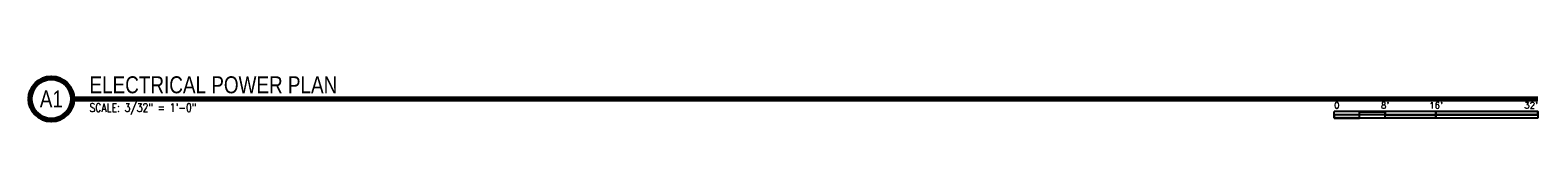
# Model space of a CAD drawing. Header units: inches. Extents: x -183 to 2659, y 476 to 2960.
# Tile 1 of 2: x -183 to 2659, y 476 to 560. Entities that reach past the tile are written whole.
import ezdxf
from ezdxf.enums import TextEntityAlignment as Align

# ---------------------------------------------------------------- set-up
doc = ezdxf.new("R2010")
doc.units = ezdxf.units.IN
doc.header["$MEASUREMENT"] = 0
doc.layers.add('E-ANNO-SYMB', color=2, linetype='Continuous')
doc.layers.add('S-ANNO-SYMB', color=2, linetype='Continuous')
doc.styles.add('Annotative', font='romans.shx', dxfattribs={"width": 0.8, "height": 0.125})
doc.styles.add('Arial', font='romans.shx', dxfattribs={"width": 0.8})
doc.styles.add('TITLES', font='swiss.ttf')

# ---------------------------------------------------------------- blocks, each defined once
blk = doc.blocks.new('*U5')
for points in [[(-2.625, -0.188), (-2.25, -0.188), (-2.25, -0.234), (-2.625, -0.234)], [(-1.5, -0.234), (0, -0.234), (0, -0.187), (-1.5, -0.187)], [(-3, -0.281), (-2.625, -0.281), (-2.625, -0.234), (-3, -0.234)], [(-2.25, -0.235), (-1.5, -0.235), (-1.5, -0.281), (-2.25, -0.281)]]:
    blk.add_hatch(color=256).paths.add_polyline_path(points)
for p, q in [((0, -0.187), (-3, -0.187)), ((-3, -0.281), (-3, -0.187)), ((-2.625, -0.281), (-2.625, -0.188)), ((-2.25, -0.281), (-2.25, -0.188)), ((-1.5, -0.281), (-1.5, -0.188)), ((0, -0.187), (0, -0.281)), ((0, -0.234), (-3, -0.234)), ((0, -0.281), (-3, -0.281))]:
    blk.add_line(p, q)
at = {"flags": 128}
for points in [[(-2.625, -0.188), (-2.25, -0.188), (-2.25, -0.234), (-2.625, -0.234), (-2.625, -0.188)], [(-1.5, -0.234), (0, -0.234), (0, -0.187), (-1.5, -0.187), (-1.5, -0.234)], [(-3, -0.281), (-2.625, -0.281), (-2.625, -0.234), (-3, -0.234), (-3, -0.281)], [(-2.25, -0.235), (-1.5, -0.235), (-1.5, -0.281), (-2.25, -0.281), (-2.25, -0.235)]]:
    blk.add_lwpolyline(points, close=True, dxfattribs=at)
at = {"style": 'Arial'}
blk.add_text('0', height=0.0937, dxfattribs=at).set_placement((-3, -0.094), align=Align.MIDDLE_LEFT)
for s, p in [("8'", (-2.25, -0.094)), ("16'", (-1.5, -0.094))]:
    blk.add_text(s, height=0.0937, dxfattribs=at).set_placement(p, align=Align.MIDDLE_CENTER)
blk.add_text("32'", height=0.0937, dxfattribs=at).set_placement((0, -0.094), align=Align.MIDDLE_RIGHT)
blk = doc.blocks.new('*U8')
at = {"linetype": 'Continuous', "lineweight": 70}
blk.add_line((1.125, 0.625), (22.706, 0.625), dxfattribs=at)
at = {"lineweight": 70}
blk.add_circle((0.812, 0.625), 0.312, dxfattribs=at)
at = {"style": 'Arial'}
blk.add_attdef('X#', text='', height=0.187, dxfattribs=at).set_placement((0.812, 0.625), align=Align.MIDDLE_CENTER)
blk.add_attdef('DRAWING_AREA_TITLE', text='', height=0.187, dxfattribs=at).set_placement((1.374, 0.634), align=Align.BOTTOM_LEFT)
blk.add_attdef('SCALE:', text='', height=0.0938, dxfattribs=at).set_placement((1.374, 0.561), align=Align.TOP_LEFT)

msp = doc.modelspace()

# ---------------------------------------------------------------- block references
at = {"layer": 'E-ANNO-SYMB', "lineweight": -3, "xscale": 128, "yscale": 128, "zscale": 128}
msp.add_blockref('*U5', (2659.4, 516.3), dxfattribs=at)
at = {"layer": 'S-ANNO-SYMB', "lineweight": -3}
ref = msp.add_blockref('*U8', (-246.9, 436.3), dxfattribs=dict(at, xscale=128, yscale=128, zscale=128))
ref.add_attrib('SCALE:', 'SCALE: 3/32" = 1\'-0"', dxfattribs={"layer": '0', "height": 16, "style": 'Annotative', "width": 0.796875}).set_placement((-71, 508), align=Align.TOP_LEFT)
ref.add_attrib('DRAWING_AREA_TITLE', 'ELECTRICAL POWER PLAN', dxfattribs={"layer": '0', "height": 32, "style": 'TITLES', "width": 0.796875}).set_placement((-71, 517.4), align=Align.BOTTOM_LEFT)
ref.add_attrib('X#', 'A1', dxfattribs={"layer": '0', "height": 32, "style": 'TITLES', "width": 0.796875}).set_placement((-142.9, 516.3), align=Align.MIDDLE_CENTER)

doc.saveas('drawing.dxf')
